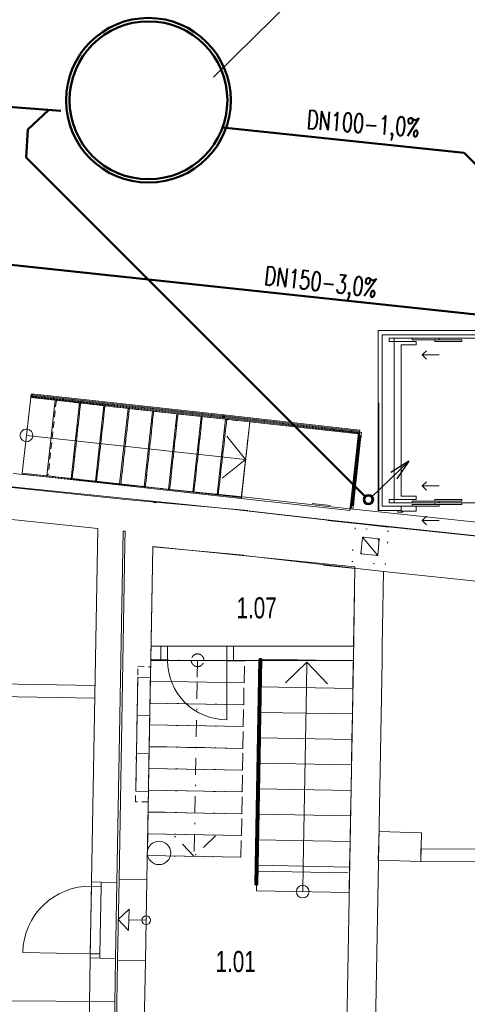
# Model space of a CAD drawing. Header units: millimetres. Extents: x 28262 to 240133, y -152087 to 56534.
# Tile 49 of 107: x 92168 to 97470, y 3562 to 15222. Entities that reach past the tile are written whole.
import ezdxf

# ---------------------------------------------------------------- set-up
doc = ezdxf.new("R2010")
doc.units = ezdxf.units.MM
doc.header["$MEASUREMENT"] = 0
for name, pattern in [('Tečkovaná L', [257.5, 15, -242.5]), ('Čerchovaná', [450, 200, -117.5, 15, -117.5]), ('Čárkovaná S', [125, 75, -50])]:
    doc.linetypes.add(name, pattern=pattern)
doc.layers.get('0').update_dxf_attribs({"lineweight": 9})
for name, color, linetype, lineweight in [('--KANAL', 6, 'Continuous', 50), ('--KANAL_DEST', 5, 'Continuous', 50), ('--KANAL_POPIS', 7, 'Continuous', 25), ('--písmo', 7, 'Continuous', 25), ('--VODA', 5, 'VODA_PITNA_PODZ', 50), ('2D prvky - obecné', 7, 'Continuous', 9), ('3D prvky model', 7, 'Continuous', 9), ('Interiér - schodiště', 7, 'Continuous', 9), ('Konstrukce - nosné', 7, 'Continuous', 9), ('Kresby a obrázky', 7, 'Continuous', 9), ('Nové_0', 7, 'Continuous', 9), ('Nové_3D prvky fasada stavajici', 7, 'Continuous', 13), ('Nové_3D prvky model', 7, 'Continuous', 9), ('Nové_Interiér - schodiště', 7, 'Continuous', 9), ('Nové_Konstrukce - nosné', 7, 'Continuous', 9), ('Nové_Kresby a obrázky', 9, 'Continuous', 9), ('Nové_Otvory – Dveře', 7, 'Continuous', 9), ('Nové_TZB - horkovod', 7, 'Continuous', 9), ('Nové_VÝTAH VAR 1', 7, 'Continuous', 9), ('Otvory – Dveře', 7, 'Continuous', 9), ('Otvory – Okna', 7, 'Continuous', 9), ('TZB - voda', 7, 'Continuous', 13), ('Výplně – Řezové', 7, 'Continuous', 9)]:
    doc.layers.add(name, color=color, linetype=linetype, lineweight=lineweight)
doc.styles.add('styl1', font='arial.ttf', dxfattribs={"width": 0.7, "height": 250})
doc.styles.add('styl7', font='romans.shx', dxfattribs={"width": 0.7, "height": 200})
doc.linetypes.add('VODA_PITNA_PODZ', pattern='A,35,-15,[117,CADKON.SHX,S=1.25,R=0,X=0,Y=0],-50', length=100)

msp = doc.modelspace()

# ---------------------------------------------------------------- linework, layer by layer
at = {"layer": '--KANAL'}
msp.add_line((90964, 12438), (99164, 11562), dxfattribs=at)
at = {"layer": '--KANAL_DEST'}
for p, q in [((92655, 14143), (88737, 14429)), ((92265, 13923), (92513, 14153)), ((92265, 13923), (92246, 13590)), ((94570, 13945), (97434, 13643)), ((97618, 13458), (97434, 13643)), ((96263, 9573), (92246, 13590))]:
    msp.add_line(p, q, dxfattribs=at)
msp.add_circle((96298, 9538), 50, dxfattribs=at)
at = {"layer": '--KANAL_POPIS'}
for p, q in [((95923, 15984), (94464, 14542)), ((96333, 9567), (96775, 9993)), ((96775, 9993), (96562, 9858)), ((96775, 9993), (96633, 9785))]:
    msp.add_line(p, q, dxfattribs=at)
at = {"layer": '--VODA'}
msp.add_circle((93693, 14267), 975, dxfattribs=at)
at = {"layer": '--VODA', "ltscale": 100}
msp.add_circle((93693, 14267), 935, dxfattribs=at)
at = {"linetype": 'Continuous'}
for p, q in [((95002, 7648), (94954, 4981)), ((95014, 7648), (94965, 4980)), ((94977, 4980), (95025, 7648)), ((94989, 4980), (95037, 7648)), ((95037, 7648), (95002, 7648)), ((95010, 7658), (95009, 7638)), ((95009, 7638), (95029, 7638)), ((95030, 7658), (95010, 7658)), ((95025, 7648), (95014, 7648)), ((95029, 7638), (95030, 7658)), ((93718, 7516), (93694, 6167)), ((95011, 7509), (95023, 7509)), ((95017, 7515), (95017, 7503)), ((93716, 7433), (93566, 7435)), ((95009, 7389), (95021, 7389)), ((95015, 7395), (95015, 7383)), ((95007, 7270), (95019, 7270)), ((95013, 7276), (95013, 7264)), ((95004, 7151), (95016, 7150)), ((95011, 7156), (95010, 7144)), ((95002, 7031), (95014, 7031)), ((95008, 7037), (95008, 7025)), ((95000, 6912), (95012, 6911)), ((95006, 6917), (95006, 6906)), ((94998, 6792), (95010, 6792)), ((95004, 6798), (95004, 6786)), ((94985, 6703), (94954, 4981)), ((94996, 6709), (94965, 4980)), ((94977, 4980), (95009, 6716)), ((95020, 6722), (94985, 6703)), ((94989, 4980), (95020, 6722)), ((95009, 6716), (94996, 6709)), ((94996, 6673), (95008, 6673)), ((94996, 6673), (95008, 6673)), ((95002, 6679), (95002, 6667)), ((95002, 6679), (95002, 6667)), ((94994, 6553), (95006, 6553)), ((94994, 6553), (95006, 6553)), ((95000, 6559), (95000, 6547)), ((95000, 6559), (95000, 6547)), ((94991, 6434), (95003, 6434)), ((94991, 6434), (95003, 6434)), ((94998, 6440), (94997, 6428)), ((94998, 6440), (94997, 6428)), ((94989, 6314), (95001, 6314)), ((94989, 6314), (95001, 6314)), ((94995, 6320), (94995, 6308)), ((94995, 6320), (94995, 6308)), ((94987, 6195), (94999, 6195)), ((94987, 6195), (94999, 6195)), ((94993, 6201), (94993, 6189)), ((94993, 6201), (94993, 6189)), ((94985, 6075), (94997, 6075)), ((94985, 6075), (94997, 6075)), ((94991, 6081), (94991, 6069)), ((94991, 6081), (94991, 6069)), ((94983, 5956), (94995, 5956)), ((94983, 5956), (94995, 5956)), ((94989, 5962), (94989, 5950)), ((94989, 5962), (94989, 5950)), ((94981, 5837), (94993, 5836)), ((94981, 5837), (94993, 5836)), ((94987, 5842), (94987, 5830)), ((94987, 5842), (94987, 5830)), ((94979, 5717), (94991, 5717)), ((94979, 5717), (94991, 5717)), ((94985, 5723), (94984, 5711)), ((94985, 5723), (94984, 5711)), ((94976, 5598), (94988, 5597)), ((94976, 5598), (94988, 5597)), ((94982, 5604), (94982, 5592)), ((94982, 5604), (94982, 5592)), ((94980, 5484), (94980, 5472)), ((94980, 5484), (94980, 5472)), ((94974, 5478), (94986, 5478)), ((94974, 5478), (94986, 5478)), ((94978, 5365), (94978, 5353)), ((94978, 5365), (94978, 5353)), ((94972, 5359), (94984, 5359)), ((94972, 5359), (94984, 5359)), ((94970, 5239), (94982, 5239)), ((94970, 5239), (94982, 5239)), ((94976, 5245), (94976, 5233)), ((94976, 5245), (94976, 5233)), ((94968, 5120), (94980, 5120)), ((94968, 5120), (94980, 5120)), ((94974, 5126), (94974, 5114)), ((94974, 5126), (94974, 5114)), ((94954, 4981), (94989, 4980)), ((94954, 4981), (94989, 4980)), ((94981, 4990), (94961, 4991)), ((94961, 4991), (94961, 4971)), ((94981, 4990), (94961, 4991)), ((94961, 4991), (94961, 4971)), ((94961, 4971), (94981, 4970)), ((94961, 4971), (94981, 4970)), ((94965, 4980), (94977, 4980)), ((94965, 4980), (94977, 4980)), ((94981, 4970), (94981, 4990)), ((94981, 4970), (94981, 4990))]:
    msp.add_line(p, q, dxfattribs=at)
at = {"layer": '2D prvky - obecné', "linetype": 'Continuous'}
msp.add_line((94952, 5138), (96055, 5120), dxfattribs=at)
at = {"layer": '3D prvky model', "linetype": 'Continuous'}
for p, q in [((93744, 8983), (93720, 7632)), ((96139, 8743), (93744, 8983)), ((96120, 7633), (96139, 8743)), ((93720, 7632), (96120, 7633))]:
    msp.add_line(p, q, dxfattribs=at)
at = {"layer": 'Interiér - schodiště', "linetype": 'Continuous'}
for p, q in [((96460, 7633), (96463, 7803)), ((96460, 7633), (96463, 7803)), ((96463, 7633), (96463, 7803)), ((95019, 7623), (95014, 7321)), ((95020, 7648), (95019, 7623)), ((96120, 7629), (95020, 7648)), ((95315, 7368), (95569, 7613)), ((95564, 7311), (95569, 7613)), ((95569, 7613), (95815, 7359)), ((96460, 7633), (96463, 7633)), ((95014, 7321), (95009, 7019)), ((96114, 7302), (95014, 7321)), ((95014, 7321), (96114, 7302)), ((95526, 5198), (95564, 7311)), ((95009, 7019), (95003, 6717)), ((96109, 7000), (95009, 7019)), ((95009, 7019), (96109, 7000)), ((95003, 6717), (94998, 6416)), ((96103, 6698), (95003, 6717)), ((95003, 6717), (96103, 6698)), ((94998, 6416), (94993, 6114)), ((96098, 6396), (94998, 6416)), ((94998, 6416), (96098, 6396)), ((94993, 6114), (94987, 5812)), ((96092, 6094), (94993, 6114)), ((94993, 6114), (96092, 6094)), ((94987, 5812), (94982, 5510)), ((96087, 5792), (94987, 5812)), ((94987, 5812), (96087, 5792)), ((96424, 5608), (96414, 5268)), ((96928, 5594), (96424, 5608)), ((94982, 5510), (94977, 5208)), ((96082, 5490), (94982, 5510)), ((94982, 5510), (96082, 5490)), ((96918, 5254), (96928, 5594)), ((96919, 5254), (96919, 5404)), ((96919, 5254), (96919, 5404)), ((96414, 5268), (96918, 5254)), ((94977, 5208), (94971, 4906)), ((96076, 5188), (94977, 5208)), ((94977, 5208), (96076, 5188)), ((95521, 4896), (95526, 5198)), ((94971, 4906), (96071, 4886))]:
    msp.add_line(p, q, dxfattribs=at)
at = {"layer": 'Interiér - schodiště', "linetype": 'Čerchovaná'}
for p, q in [((93720, 7645), (93716, 7387)), ((94830, 7626), (93720, 7645)), ((94275, 7636), (94270, 7378)), ((94275, 7636), (94270, 7378)), ((94825, 7368), (94830, 7626)), ((94270, 7378), (94239, 5571)), ((94270, 7378), (94239, 5571)), ((94821, 7110), (94825, 7368)), ((94816, 6852), (94821, 7110)), ((94812, 6593), (94816, 6852)), ((93702, 6613), (93697, 6355)), ((94807, 6335), (94812, 6593)), ((93697, 6355), (93693, 6097)), ((94803, 6077), (94807, 6335)), ((93693, 6097), (93688, 5839)), ((94798, 5819), (94803, 6077)), ((93688, 5839), (93684, 5581)), ((94794, 5561), (94798, 5819)), ((93684, 5581), (93679, 5323)), ((94234, 5313), (93989, 5567)), ((94234, 5313), (93989, 5567)), ((94239, 5571), (94234, 5313)), ((94239, 5571), (94234, 5313)), ((94789, 5303), (94794, 5561))]:
    msp.add_line(p, q, dxfattribs=at)
at = {"layer": 'Interiér - schodiště'}
for p, q in [((96114, 7302), (96119, 7604)), ((96119, 7604), (96120, 7629)), ((96109, 7000), (96114, 7302)), ((96103, 6698), (96109, 7000)), ((96098, 6396), (96103, 6698)), ((96092, 6094), (96098, 6396)), ((96087, 5792), (96092, 6094)), ((96082, 5490), (96087, 5792)), ((96076, 5188), (96082, 5490)), ((96071, 4886), (96076, 5188))]:
    msp.add_line(p, q, dxfattribs=at)
at = {"layer": 'Interiér - schodiště', "linetype": 'Čerchovaná'}
for start, end in [(0, 180), (0, 180), (180, 0), (180, 0)]:
    msp.add_arc((94275, 7636), 75, start, end, dxfattribs=at)
at = {"layer": 'Interiér - schodiště', "linetype": 'Continuous'}
for start, end in [(0, 180), (180, 0)]:
    msp.add_arc((95521, 4896), 75, start, end, dxfattribs=at)
at = {"layer": 'Konstrukce - nosné', "linetype": 'Continuous'}
for p, q in [((93423, 9540), (92075, 9680)), ((94869, 9408), (93423, 9540)), ((93785, 9502), (93753, 9506)), ((96538, 9214), (94679, 9425)), ((92036, 9307), (93092, 9198)), ((98895, 8969), (95818, 9290)), ((93092, 9198), (93019, 5011)), ((93319, 5005), (93392, 9166)), ((93392, 9166), (93417, 9164)), ((93417, 9164), (93414, 9009)), ((93414, 9009), (93345, 5042)), ((93675, 5036), (93744, 8979)), ((93744, 8979), (94821, 8880)), ((94619, 8899), (96478, 8688)), ((95763, 8762), (96139, 8723)), ((96139, 8723), (96123, 7803)), ((96463, 7803), (96478, 8688)), ((96478, 8688), (98840, 8441)), ((93840, 7802), (93723, 7802)), ((93840, 7632), (93840, 7802)), ((94700, 7633), (94700, 7803)), ((96123, 7803), (94700, 7803)), ((93720, 7632), (93840, 7632)), ((94700, 7633), (96120, 7633)), ((96120, 7633), (96002, 1007)), ((96342, 1007), (96460, 7633)), ((93060, 7337), (89272, 7404)), ((89269, 7254), (93057, 7187)), ((93675, 5036), (93345, 5042)), ((93019, 5011), (93134, 5009)), ((93134, 5009), (93319, 5005)), ((93003, 4111), (92989, 3288)), ((93003, 4111), (93118, 4109)), ((93118, 4109), (93303, 4105)), ((93289, 3282), (93303, 4105)), ((93328, 4082), (93315, 3317)), ((93658, 4077), (93328, 4082)), ((93644, 3311), (93658, 4077)), ((93292, 3595), (89205, 3624))]:
    msp.add_line(p, q, dxfattribs=at)
at = {"layer": 'Konstrukce - nosné', "linetype": 'Tečkovaná L'}
for p, q in [((96141, 9205), (96100, 8807)), ((96141, 9205), (96100, 8807)), ((96539, 9164), (96141, 9205)), ((96539, 9164), (96141, 9205)), ((96210, 8896), (96230, 9095)), ((96210, 8896), (96230, 9095)), ((96230, 9095), (96429, 9075)), ((96230, 9095), (96408, 8876)), ((96230, 9095), (96429, 9075)), ((96230, 9095), (96408, 8876)), ((96498, 8766), (96539, 9164)), ((96498, 8766), (96539, 9164)), ((96210, 8896), (96429, 9075)), ((96210, 8896), (96429, 9075)), ((96429, 9075), (96408, 8876)), ((96429, 9075), (96408, 8876)), ((96408, 8876), (96210, 8896)), ((96408, 8876), (96210, 8896)), ((96100, 8807), (96498, 8766)), ((96100, 8807), (96498, 8766))]:
    msp.add_line(p, q, dxfattribs=at)
at = {"layer": 'Kresby a obrázky', "linetype": 'Continuous'}
for p, q in [((95895, 9287), (96134, 9260)), ((96008, 8737), (95839, 8754)), ((93336, 4565), (93464, 4687)), ((93464, 4687), (93457, 4437)), ((93336, 4565), (93457, 4437)), ((93666, 4557), (93461, 4562))]:
    msp.add_line(p, q, dxfattribs=at)
msp.add_circle((93666, 4557), 51, dxfattribs=at)
at = {"layer": 'Nové_0', "linetype": 'Continuous'}
for p, q in [((92303, 10784), (92301, 10764)), ((92301, 10764), (92320, 10762)), ((92323, 10782), (92303, 10784)), ((92313, 10790), (92310, 10755)), ((92310, 10755), (94580, 10506)), ((92312, 10779), (92311, 10767)), ((92312, 10779), (92311, 10767)), ((92311, 10767), (94581, 10517)), ((92311, 10767), (94581, 10517)), ((94582, 10529), (92312, 10779)), ((94582, 10529), (92312, 10779)), ((94584, 10541), (92313, 10790)), ((92320, 10762), (92323, 10782)), ((92443, 10758), (92455, 10757)), ((92448, 10752), (92450, 10764)), ((92560, 10745), (92572, 10744)), ((92566, 10739), (92567, 10751)), ((92678, 10733), (92690, 10731)), ((92683, 10726), (92684, 10738)), ((92795, 10720), (92807, 10718)), ((92800, 10713), (92802, 10725)), ((92912, 10707), (92924, 10705)), ((92918, 10700), (92919, 10712)), ((93030, 10694), (93042, 10693)), ((93035, 10687), (93036, 10699)), ((93147, 10681), (93159, 10680)), ((93153, 10674), (93154, 10686)), ((93265, 10668), (93277, 10667)), ((93270, 10661), (93271, 10673)), ((93382, 10655), (93394, 10654)), ((93387, 10649), (93389, 10660)), ((93499, 10642), (93511, 10641)), ((93505, 10636), (93506, 10648)), ((93617, 10629), (93629, 10628)), ((93622, 10623), (93623, 10635)), ((93734, 10616), (93746, 10615)), ((93740, 10610), (93741, 10622)), ((93852, 10604), (93864, 10602)), ((93857, 10597), (93858, 10609)), ((93969, 10591), (93981, 10589)), ((93974, 10584), (93976, 10596)), ((94086, 10578), (94098, 10576)), ((94092, 10571), (94093, 10583)), ((94204, 10565), (94216, 10563)), ((94209, 10558), (94210, 10570)), ((94321, 10552), (94333, 10551)), ((94326, 10545), (94328, 10557)), ((94439, 10539), (94450, 10538)), ((94444, 10532), (94445, 10544)), ((94573, 10534), (94571, 10514)), ((94571, 10514), (94591, 10512)), ((94593, 10532), (94573, 10534)), ((94584, 10541), (94580, 10506)), ((94580, 10506), (94584, 10541)), ((94580, 10506), (96192, 10326)), ((94582, 10529), (94581, 10517)), ((94582, 10529), (94581, 10517)), ((94581, 10517), (94582, 10529)), ((94581, 10517), (94582, 10529)), ((94581, 10517), (96193, 10338)), ((94581, 10517), (96193, 10338)), ((96194, 10349), (94582, 10529)), ((96194, 10349), (94582, 10529)), ((96195, 10361), (94584, 10541)), ((94591, 10512), (94593, 10532)), ((94723, 10508), (94711, 10509)), ((94717, 10514), (94716, 10502)), ((94838, 10495), (94826, 10496)), ((94833, 10501), (94831, 10489)), ((94953, 10482), (94941, 10483)), ((94948, 10488), (94946, 10477)), ((95068, 10469), (95056, 10470)), ((95063, 10476), (95061, 10464)), ((95183, 10456), (95171, 10458)), ((95178, 10463), (95177, 10451)), ((95298, 10443), (95286, 10445)), ((95293, 10450), (95292, 10438)), ((95413, 10430), (95402, 10432)), ((95408, 10437), (95407, 10425)), ((95529, 10418), (95517, 10419)), ((95523, 10424), (95522, 10412)), ((95644, 10405), (95632, 10406)), ((95638, 10411), (95637, 10400)), ((95759, 10392), (95747, 10393)), ((95754, 10399), (95752, 10387)), ((95874, 10379), (95862, 10380)), ((95869, 10386), (95867, 10374)), ((95989, 10366), (95977, 10368)), ((95984, 10373), (95982, 10361)), ((96104, 10353), (96092, 10355)), ((96099, 10360), (96098, 10348)), ((96190, 10287), (96100, 9479)), ((96194, 10287), (96104, 9478)), ((96116, 9477), (96206, 10285)), ((96120, 9477), (96210, 10285)), ((96189, 10300), (96186, 10275)), ((96186, 10275), (96211, 10272)), ((96214, 10297), (96189, 10300)), ((96195, 10337), (96190, 10287)), ((96192, 10326), (96195, 10361)), ((96193, 10338), (96194, 10349)), ((96193, 10338), (96194, 10349)), ((96206, 10285), (96194, 10287)), ((96215, 10335), (96195, 10337)), ((96210, 10285), (96215, 10335)), ((96211, 10272), (96214, 10297)), ((96179, 10157), (96191, 10156)), ((96186, 10162), (96185, 10150)), ((96167, 10047), (96179, 10046)), ((96174, 10053), (96173, 10041)), ((96155, 9937), (96167, 9936)), ((96162, 9943), (96160, 9931)), ((96143, 9828), (96155, 9826)), ((96149, 9833), (96148, 9821)), ((96131, 9718), (96143, 9717)), ((96137, 9723), (96136, 9711)), ((96119, 9608), (96130, 9607)), ((96125, 9613), (96124, 9601)), ((95631, 9491), (95849, 9467)), ((96100, 9479), (96095, 9429)), ((96099, 9491), (96096, 9467)), ((96096, 9467), (96121, 9464)), ((96124, 9489), (96099, 9491)), ((96104, 9478), (96116, 9477)), ((96115, 9427), (96120, 9477)), ((96121, 9464), (96124, 9489)), ((96095, 9429), (96115, 9427)), ((93566, 7436), (93558, 6986)), ((93558, 6986), (93550, 6536)), ((93558, 6986), (93708, 6983)), ((93551, 6536), (93543, 6085)), ((93550, 6536), (93700, 6533)), ((93543, 6085), (93693, 6083))]:
    msp.add_line(p, q, dxfattribs=at)
at = {"layer": 'Nové_3D prvky fasada stavajici', "linetype": 'Continuous'}
for start, end in [(87.2292, 267.2292), (267.2292, 87.2292)]:
    msp.add_arc((96298, 9538), 62.5, start, end, dxfattribs=at)
at = {"layer": 'Nové_3D prvky model', "linetype": 'Continuous'}
for p, q in [((94893, 10459), (94792, 9553)), ((94894, 10471), (94893, 10459)), ((96181, 10316), (94893, 10459)), ((94893, 10459), (96181, 10316)), ((96182, 10328), (94894, 10471)), ((96080, 9410), (96181, 10316)), ((96182, 10328), (96082, 9429)), ((96094, 9428), (96194, 10327)), ((96181, 10316), (96182, 10328)), ((96194, 10327), (96182, 10328)), ((94792, 9553), (96080, 9410)), ((96082, 9429), (96094, 9428))]:
    msp.add_line(p, q, dxfattribs=at)
at = {"layer": 'Nové_Interiér - schodiště', "linetype": 'Continuous'}
for p, q in [((92299, 10747), (92199, 9852)), ((92300, 10759), (92299, 10747)), ((92299, 10747), (94893, 10459)), ((92587, 10715), (92299, 10747)), ((94894, 10471), (92300, 10759)), ((92488, 9820), (92587, 10715)), ((92587, 10715), (92488, 9820)), ((92875, 10683), (92587, 10715)), ((92776, 9788), (92875, 10683)), ((92875, 10683), (92776, 9788)), ((93163, 10651), (92875, 10683)), ((93064, 9756), (93163, 10651)), ((93163, 10651), (93064, 9756)), ((93452, 10619), (93163, 10651)), ((93352, 9724), (93452, 10619)), ((93452, 10619), (93352, 9724)), ((93740, 10587), (93452, 10619)), ((93641, 9692), (93740, 10587)), ((93740, 10587), (93641, 9692)), ((94028, 10555), (93740, 10587)), ((93929, 9660), (94028, 10555)), ((94028, 10555), (93929, 9660)), ((94316, 10523), (94028, 10555)), ((94217, 9628), (94316, 10523)), ((94316, 10523), (94217, 9628)), ((94604, 10491), (94316, 10523)), ((94505, 9597), (94604, 10491)), ((94604, 10491), (94505, 9597)), ((94893, 10459), (94604, 10491)), ((94794, 9565), (94893, 10459)), ((94893, 10459), (94894, 10471)), ((92249, 10299), (92537, 10267)), ((92537, 10267), (94555, 10044)), ((94622, 10288), (94843, 10012)), ((94555, 10044), (94843, 10012)), ((94843, 10012), (94567, 9791)), ((92199, 9852), (92198, 9840)), ((92198, 9840), (94792, 9553)), ((94794, 9565), (92199, 9852)), ((92199, 9852), (92488, 9820)), ((92488, 9820), (92776, 9788)), ((92776, 9788), (93064, 9756)), ((93064, 9756), (93352, 9724)), ((93352, 9724), (93641, 9692)), ((93641, 9692), (93929, 9660)), ((93929, 9660), (94217, 9628)), ((94217, 9628), (94505, 9597)), ((94505, 9597), (94794, 9565)), ((94792, 9553), (94794, 9565))]:
    msp.add_line(p, q, dxfattribs=at)
at = {"layer": 'Nové_Interiér - schodiště', "linetype": 'Čárkovaná S'}
for p, q in [((92602, 10713), (92503, 9819)), ((92890, 10681), (92602, 10713)), ((92791, 9787), (92890, 10681)), ((92890, 10681), (92791, 9787)), ((93178, 10649), (92890, 10681)), ((93079, 9755), (93178, 10649)), ((93178, 10649), (93079, 9755)), ((93467, 10617), (93178, 10649)), ((93367, 9723), (93467, 10617)), ((93467, 10617), (93367, 9723)), ((93755, 10585), (93467, 10617)), ((93656, 9691), (93755, 10585)), ((93755, 10585), (93656, 9691)), ((94043, 10553), (93755, 10585)), ((93944, 9659), (94043, 10553)), ((94043, 10553), (93944, 9659)), ((94331, 10521), (94043, 10553)), ((94232, 9627), (94331, 10521)), ((94331, 10521), (94232, 9627)), ((94620, 10489), (94331, 10521)), ((94520, 9595), (94620, 10489)), ((94620, 10489), (94520, 9595)), ((94893, 10459), (94620, 10489)), ((94794, 9565), (94893, 10459)), ((92503, 9819), (92791, 9787)), ((92791, 9787), (93079, 9755)), ((93079, 9755), (93367, 9723)), ((93367, 9723), (93656, 9691)), ((93656, 9691), (93944, 9659)), ((93944, 9659), (94232, 9627)), ((94232, 9627), (94520, 9595)), ((94520, 9595), (94794, 9565))]:
    msp.add_line(p, q, dxfattribs=at)
at = {"layer": 'Nové_Interiér - schodiště', "linetype": 'Continuous'}
for start, end in [(84.682, 264.682), (264.682, 84.682)]:
    msp.add_arc((92249, 10299), 75, start, end, dxfattribs=at)
at = {"layer": 'Nové_Konstrukce - nosné', "linetype": 'Continuous'}
for p, q in [((94886, 9565), (92092, 9848)), ((92076, 9689), (94869, 9406)), ((95823, 9457), (94886, 9565)), ((98283, 9198), (95823, 9457)), ((94869, 9406), (95805, 9298)), ((95805, 9298), (98283, 9037))]:
    msp.add_line(p, q, dxfattribs=at)
at = {"layer": 'Nové_Kresby a obrázky', "linetype": 'Čárkovaná S'}
for p, q in [((93540, 5960), (93569, 7561)), ((93569, 7561), (93719, 7558)), ((93719, 7558), (93690, 5958)), ((93690, 5958), (93540, 5960))]:
    msp.add_line(p, q, dxfattribs=at)
at = {"layer": 'Nové_Otvory – Dveře'}
for p, q in [((93716, 7387), (94825, 7368)), ((93711, 7129), (94821, 7110)), ((94821, 7110), (93711, 7129)), ((93706, 6871), (94816, 6852)), ((94816, 6852), (93706, 6871)), ((93702, 6613), (94812, 6593)), ((94812, 6593), (93702, 6613)), ((93697, 6355), (94807, 6335)), ((94807, 6335), (93697, 6355)), ((93693, 6097), (94803, 6077)), ((94803, 6077), (93693, 6097)), ((93688, 5839), (94798, 5819)), ((94798, 5819), (93688, 5839)), ((93684, 5581), (94794, 5561)), ((94794, 5561), (93684, 5581)), ((93679, 5323), (94789, 5303))]:
    msp.add_line(p, q, dxfattribs=at)
at = {"layer": 'Nové_Otvory – Dveře', "linetype": 'Čerchovaná'}
for p, q in [((93711, 7129), (94821, 7110)), ((94821, 7110), (93711, 7129)), ((93706, 6871), (94816, 6852)), ((94816, 6852), (93706, 6871)), ((93702, 6613), (94812, 6593)), ((94812, 6593), (93702, 6613)), ((93697, 6355), (94807, 6335)), ((94807, 6335), (93697, 6355)), ((93693, 6097), (94803, 6077)), ((94803, 6077), (93693, 6097)), ((93688, 5839), (94798, 5819)), ((94798, 5819), (93688, 5839)), ((93684, 5581), (94794, 5561)), ((94794, 5561), (93684, 5581)), ((94488, 5558), (94234, 5313)), ((94488, 5558), (94234, 5313)), ((93679, 5323), (94789, 5303))]:
    msp.add_line(p, q, dxfattribs=at)
at = {"layer": 'Nové_Otvory – Dveře', "linetype": 'Continuous'}
for p, q in [((93019, 5011), (93003, 4111)), ((93018, 4961), (93004, 4161)), ((93018, 4961), (93019, 5011)), ((93133, 4959), (93018, 4961)), ((93019, 5011), (93134, 5009)), ((93019, 5011), (93134, 5009)), ((93019, 5011), (93134, 5009)), ((93119, 4159), (93133, 4959)), ((93134, 5009), (93133, 4959)), ((93134, 5009), (93319, 5005)), ((93319, 5005), (93303, 4105)), ((93004, 4161), (92204, 4175)), ((93003, 4111), (93004, 4161)), ((93118, 4109), (93003, 4111)), ((93003, 4111), (93118, 4109)), ((93003, 4111), (93118, 4109)), ((93004, 4161), (93119, 4159)), ((93119, 4159), (93118, 4109)), ((93118, 4109), (93303, 4105))]:
    msp.add_line(p, q, dxfattribs=at)
msp.add_arc((93004, 4161), 800, 88.9976, 178.9976, dxfattribs=at)
at = {"layer": 'Nové_Otvory – Dveře', "linetype": 'Continuous', "extrusion": (0, 0, -1)}
msp.add_ellipse((94620, 7632), major_axis=(-495, 495), ratio=1, start_param=3.926696, end_param=5.497493, dxfattribs=at)
at = {"layer": 'Nové_TZB - horkovod', "linetype": 'Continuous'}
msp.add_line((96423, 10685), (96422, 9411), dxfattribs=at)
at = {"layer": 'Nové_VÝTAH VAR 1', "linetype": 'Continuous'}
for p, q in [((98123, 11541), (96412, 11541)), ((96412, 11541), (96412, 9411)), ((96462, 11491), (98073, 11491)), ((96462, 9461), (96462, 11491)), ((96605, 11451), (96545, 11451)), ((96545, 11451), (96545, 11411)), ((96865, 11451), (96545, 11451)), ((97765, 11451), (96605, 11451)), ((96605, 11451), (96605, 9501)), ((96605, 9501), (96605, 11451)), ((96815, 11451), (97135, 11451)), ((96815, 11431), (96815, 11451)), ((97135, 11431), (96815, 11431)), ((96865, 11451), (97505, 11451)), ((97085, 11431), (97405, 11431)), ((97085, 11411), (97085, 11431)), ((97135, 11451), (97135, 11431)), ((97405, 11431), (97405, 11411)), ((96545, 11411), (96865, 11411)), ((96865, 11371), (96685, 11371)), ((96685, 11371), (96685, 9581)), ((96865, 11411), (96865, 11371)), ((97405, 11411), (97085, 11411)), ((96935, 11251), (96985, 11301)), ((97135, 11251), (96935, 11251)), ((96935, 11251), (96985, 11201)), ((96935, 9701), (96985, 9751)), ((97135, 9701), (96935, 9701)), ((96935, 9701), (96985, 9651)), ((96865, 9581), (96685, 9581)), ((96865, 9541), (96865, 9581)), ((96685, 9461), (96462, 9461)), ((96545, 9501), (96545, 9541)), ((96545, 9541), (96865, 9541)), ((96605, 9501), (96545, 9501)), ((96865, 9501), (96545, 9501)), ((96605, 9501), (97765, 9501)), ((96685, 9461), (96685, 9401)), ((96865, 9461), (96685, 9461)), ((96685, 9411), (96685, 9461)), ((97135, 9521), (96815, 9521)), ((96815, 9521), (96815, 9501)), ((96815, 9501), (97135, 9501)), ((97135, 9481), (96815, 9481)), ((96815, 9481), (96815, 9461)), ((96815, 9461), (97135, 9461)), ((96865, 9501), (97505, 9501)), ((96865, 9401), (96865, 9461)), ((97405, 9541), (97085, 9541)), ((97085, 9541), (97085, 9521)), ((97085, 9521), (97405, 9521)), ((97405, 9501), (97085, 9501)), ((97085, 9501), (97085, 9481)), ((97085, 9481), (97405, 9481)), ((97135, 9501), (97135, 9521)), ((97135, 9461), (97135, 9481)), ((97405, 9521), (97405, 9541)), ((97405, 9481), (97405, 9501)), ((96412, 9411), (96685, 9411)), ((96685, 9411), (96645, 9411)), ((96645, 9411), (96645, 9391)), ((96645, 9391), (96705, 9391)), ((96685, 9401), (96685, 9411)), ((96685, 9401), (96865, 9401)), ((96705, 9401), (96685, 9401)), ((96705, 9391), (96705, 9401)), ((96935, 9291), (96985, 9341)), ((97135, 9291), (96935, 9291)), ((96935, 9291), (96985, 9241))]:
    msp.add_line(p, q, dxfattribs=at)
at = {"layer": 'Otvory – Dveře', "linetype": 'Continuous'}
for p, q in [((93840, 7802), (94700, 7803)), ((93840, 7802), (93920, 7802)), ((93840, 7632), (93840, 7802)), ((93840, 7632), (93840, 7802)), ((93840, 7632), (93840, 7802)), ((93920, 7802), (93920, 7632)), ((94620, 7802), (94700, 7803)), ((94620, 7632), (94620, 7802)), ((94700, 7803), (94700, 7633)), ((94700, 7633), (94700, 7803)), ((94700, 7633), (94700, 7803)), ((93840, 7632), (94700, 7633)), ((93920, 7632), (93840, 7632)), ((94700, 7633), (94620, 7632)), ((94620, 7632), (94621, 6932)), ((93328, 4082), (93345, 5042)), ((93675, 5036), (93345, 5042)), ((93658, 4077), (93675, 5036)), ((93658, 4077), (93328, 4082))]:
    msp.add_line(p, q, dxfattribs=at)
at = {"layer": 'Otvory – Okna', "linetype": 'Continuous'}
for p, q in [((99519, 5392), (96919, 5404)), ((99519, 5242), (96919, 5254))]:
    msp.add_line(p, q, dxfattribs=at)
at = {"layer": 'TZB - voda', "linetype": 'Continuous'}
msp.add_circle((93818, 5355), 139, dxfattribs=at)
at = {"layer": 'Výplně – Řezové', "linetype": 'Continuous'}
for p, q in [((96210, 8898), (96230, 9095)), ((96230, 9095), (96409, 8875)), ((96427, 9075), (96230, 9095)), ((96230, 9095), (96409, 8875)), ((96409, 8875), (96427, 9075)), ((96409, 8875), (96210, 8898))]:
    msp.add_line(p, q, dxfattribs=at)

# ---------------------------------------------------------------- texts
at = {"layer": '--KANAL_POPIS', "style": 'styl7', "width": 0.7}
for s, rotation, p in [('DN100-1,0%%%', 355.8152, (95562, 13931)), ('DN150-3,0%%%', 353.5277, (95056, 12084))]:
    msp.add_text(s, height=220, rotation=rotation, dxfattribs=at).set_placement(p)
at = {"layer": '--písmo', "style": 'styl1', "width": 0.7}
for s, p in [('1.07', (94736, 8132)), ('1.01', (94488, 3944))]:
    msp.add_text(s, height=250, dxfattribs=at).set_placement(p)

doc.saveas('drawing.dxf')
